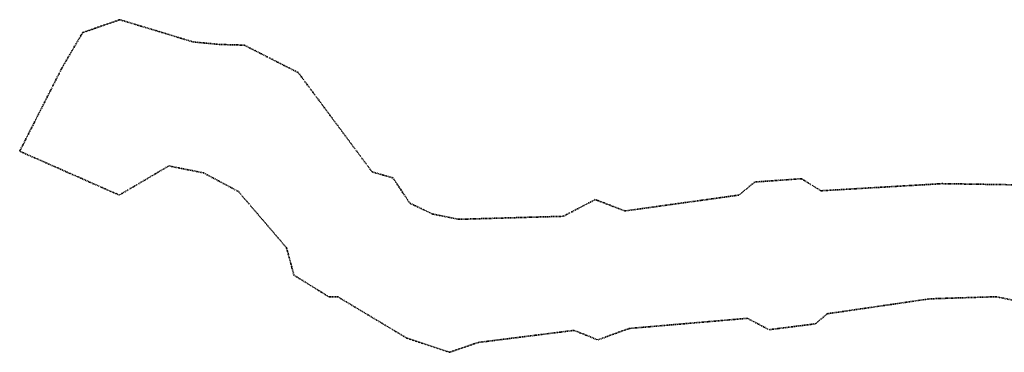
# Model space of a CAD drawing. Header units: metres. Extents: x 169249 to 194689, y 406250 to 412203.
# Tile 1 of 26: x 169249 to 172032, y 406342 to 407281. Entities that reach past the tile are written whole.
import ezdxf

# ---------------------------------------------------------------- set-up
doc = ezdxf.new("R2010")
doc.units = ezdxf.units.M
doc.linetypes.add('AL-TEKENBLADGRENS', pattern=[11.5, 2.5, -1.5, 1, -1.5, 1, -1.5, 2.5])
doc.layers.add('X-XX-AL-TEKENBLADGRENS-G', color=7, linetype='AL-TEKENBLADGRENS', lineweight=35)

msp = doc.modelspace()

# ---------------------------------------------------------------- linework, layer by layer
at = {"layer": 'X-XX-AL-TEKENBLADGRENS-G'}
msp.add_polyline3d([(172101.1, 406814.4, 0), (171856.7, 406818.3, 0), (171513.9, 406798.2, 0), (171458.8, 406832.3, 0), (171326.9, 406822.9, 0), (171282.2, 406786, 0), (170959.8, 406741.2, 0), (170876.1, 406773.4, 0), (170785.6, 406726.1, 0), (170490.3, 406717.6, 0), (170416.6, 406732.4, 0), (170352.2, 406762.9, 0), (170304.2, 406834.6, 0), (170245.5, 406851.4, 0), (170036.8, 407131.9, 0), (169884, 407209.6, 0), (169815.2, 407211.5, 0), (169740, 407218.6, 0), (169532.3, 407281.5, 0), (169427.5, 407245.3, 0), (169368.9, 407145.3, 0), (169249.4, 406909.9, 0), (169530.7, 406786, 0), (169670.8, 406868.3, 0), (169769, 406848.8, 0), (169867.5, 406796.1, 0), (170003.7, 406637, 0), (170024.4, 406559.8, 0), (170123.3, 406498.6, 0), (170148.7, 406498.5, 0), (170343.6, 406381.8, 0), (170464.3, 406341.9, 0), (170544.8, 406369.6, 0), (170816.1, 406403.8, 0), (170882.9, 406376.9, 0), (170972, 406409.2, 0), (171305.9, 406437.9, 0), (171367.2, 406405.7, 0), (171498.5, 406422.3, 0), (171531.4, 406450.7, 0), (171821.1, 406492.9, 0), (172008.5, 406498.9, 0), (172285.7, 406442.7, 0)], dxfattribs=at)

doc.saveas('drawing.dxf')
